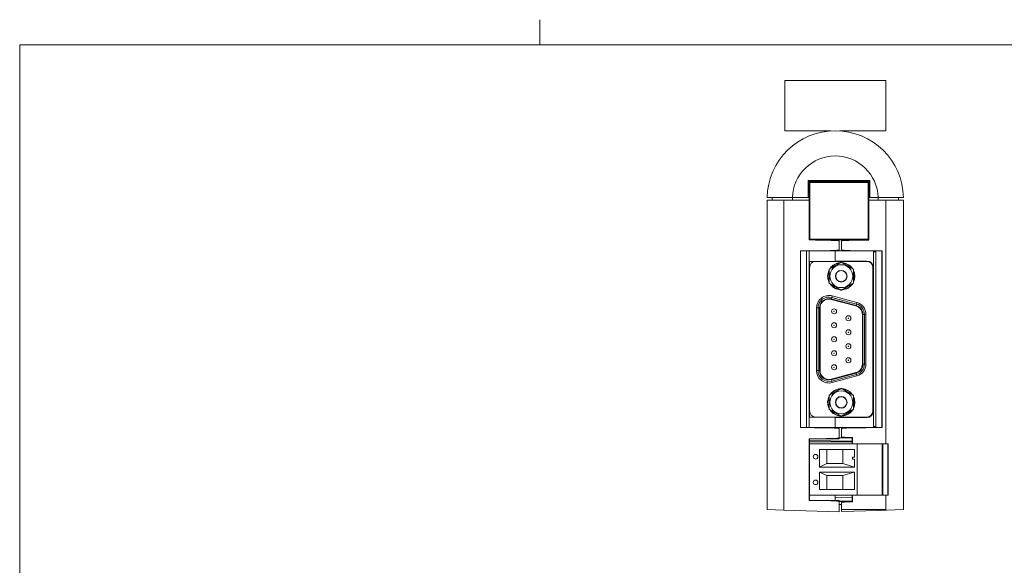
# Model space of a CAD drawing. Header units: millimetres. Extents: x 18 to 412, y 5 to 292.
# Tile 3 of 4: x 20 to 215, y 184 to 292. Entities that reach past the tile are written whole.
import ezdxf

# ---------------------------------------------------------------- set-up
doc = ezdxf.new("R2010")
doc.units = ezdxf.units.MM
doc.linetypes.add('SLD-Solid', pattern=[0])

msp = doc.modelspace()

# ---------------------------------------------------------------- linework, layer by layer
at = {"color": 7, "linetype": 'SLD-Solid', "lineweight": 0}
for p, q in [((123, 287), (123, 292)), ((20, 287), (410, 287)), ((20, 287), (20, 10))]:
    msp.add_line(p, q, dxfattribs=at)
at = {"color": 7, "linetype": 'SLD-Solid', "lineweight": 15}
for p, q in [((171.51, 269.97), (171.51, 279.97)), ((171.51, 279.97), (191.51, 279.97)), ((191.51, 279.97), (191.51, 269.97)), ((180.61, 269.97), (171.51, 269.97)), ((191.51, 269.97), (182.41, 269.97)), ((176.11, 260.14), (176.31, 259.94)), ((176.11, 256.75), (176.11, 260.14)), ((176.11, 260.14), (188.36, 260.14)), ((176.31, 259.94), (176.31, 256.75)), ((188.16, 259.94), (176.31, 259.94)), ((176.41, 259.94), (176.41, 259.81)), ((176.41, 259.81), (176.48, 259.74)), ((176.41, 259.81), (176.41, 255.29)), ((188.06, 259.81), (176.41, 259.81)), ((176.48, 259.74), (176.48, 248.53)), ((187.99, 259.74), (176.48, 259.74)), ((188.06, 259.81), (187.99, 259.74)), ((187.99, 248.53), (187.99, 259.74)), ((188.06, 248.46), (188.06, 259.81)), ((188.36, 260.14), (188.16, 259.94)), ((188.16, 256.75), (188.16, 259.94)), ((188.36, 260.14), (188.36, 256.75)), ((168.01, 256.22), (168.01, 194.97)), ((168.01, 256.22), (171.35, 256.22)), ((169.01, 256.22), (169.01, 256.75)), ((171.35, 194.86), (171.35, 256.22)), ((176.31, 256.22), (171.35, 256.22)), ((173.02, 256.75), (173.01, 256.75)), ((176.11, 256.75), (173.02, 256.75)), ((176.31, 256.75), (176.11, 256.75)), ((176.31, 256.22), (176.31, 256.75)), ((176.31, 248.36), (176.31, 256.22)), ((176.31, 256.22), (176.31, 248.36)), ((176.31, 256.22), (176.31, 256.22)), ((188.16, 255.5), (188.06, 255.5)), ((188.06, 255.47), (188.16, 255.47)), ((188.36, 256.75), (188.16, 256.75)), ((188.16, 256.22), (188.16, 256.75)), ((188.16, 248.36), (188.16, 256.22)), ((188.16, 256.22), (188.17, 256.22)), ((188.17, 248.36), (188.17, 256.22)), ((191.51, 256.22), (188.17, 256.22)), ((190.01, 256.75), (188.36, 256.75)), ((190.01, 256.75), (190.01, 256.75)), ((191.51, 207.95), (191.51, 256.22)), ((191.51, 256.22), (195.01, 256.22)), ((194.01, 256.22), (194.01, 256.75)), ((195.01, 256.22), (195.01, 194.97)), ((176.41, 255.4), (176.31, 255.4)), ((176.41, 255.29), (176.31, 255.29)), ((176.41, 252.99), (176.41, 255.29)), ((176.31, 252.99), (176.41, 252.99)), ((176.41, 252.99), (176.41, 248.46)), ((176.41, 249.9), (176.31, 249.9)), ((176.31, 248.36), (176.31, 248.36)), ((176.31, 248.36), (182.26, 248.36)), ((176.41, 248.46), (176.48, 248.53)), ((176.41, 248.46), (176.41, 248.36)), ((176.41, 248.46), (188.06, 248.46)), ((176.48, 248.53), (187.99, 248.53)), ((182.26, 248.36), (182.76, 248.36)), ((182.26, 248.36), (182.26, 248.16)), ((182.26, 248.16), (182.26, 246.38)), ((182.76, 248.36), (188.16, 248.36)), ((182.76, 248.16), (182.76, 248.36)), ((182.76, 246.38), (182.76, 248.16)), ((187.01, 248.35), (187.01, 248.46)), ((188.06, 248.46), (187.99, 248.53)), ((188.16, 249.27), (188.06, 249.27)), ((188.16, 248.98), (188.06, 248.98)), ((188.16, 248.36), (188.17, 248.36)), ((174.63, 246.18), (174.61, 246.18)), ((174.61, 246.18), (174.61, 211.18)), ((176.11, 246.18), (174.63, 246.18)), ((175.81, 211.18), (175.81, 246.18)), ((176.11, 246.19), (176.11, 246.18)), ((182.26, 246.18), (176.11, 246.18)), ((176.31, 246.18), (176.31, 211.18)), ((181.51, 246.18), (181.51, 246.18)), ((182.76, 246.18), (181.51, 246.18)), ((181.51, 244.18), (181.51, 246.18)), ((181.51, 246.18), (181.51, 244.09)), ((182.26, 246.38), (182.26, 246.18)), ((182.76, 246.18), (182.76, 246.38)), ((188.86, 246.18), (182.76, 246.18)), ((188.86, 246.19), (188.86, 246.18)), ((190.4, 246.18), (188.86, 246.18)), ((189.56, 245.98), (189.06, 245.98)), ((189.06, 211.38), (189.06, 245.98)), ((189.56, 245.98), (189.56, 211.38)), ((190.4, 246.18), (190.78, 246.18)), ((190.76, 211.18), (190.76, 246.18)), ((190.78, 211.18), (190.78, 246.18)), ((177.56, 244.08), (176.41, 244.08)), ((176.41, 242.93), (176.41, 244.08)), ((176.41, 243.81), (176.41, 243.78)), ((176.41, 243.78), (176.41, 242.89)), ((187.76, 244.09), (177.61, 244.09)), ((187.75, 244.18), (181.51, 244.18)), ((187.01, 244.08), (187.01, 244.18)), ((188.32, 243.95), (188.5, 243.95)), ((176.41, 214.48), (176.41, 242.89)), ((188.84, 243.42), (188.94, 243.42)), ((188.96, 214.48), (188.96, 242.89)), ((180.69, 236.59), (185.59, 235.28)), ((180.8, 236.98), (180.72, 236.69)), ((185.62, 235.37), (180.72, 236.69)), ((180.8, 236.98), (180.87, 237.27)), ((180.8, 236.98), (185.7, 235.66)), ((180.87, 237.27), (185.77, 235.95)), ((185.7, 235.66), (185.77, 235.95)), ((177.79, 222.47), (177.79, 234.9)), ((177.79, 234.9), (178.09, 234.9)), ((178.09, 222.47), (178.09, 234.9)), ((178.39, 234.9), (178.09, 234.9)), ((178.39, 234.9), (178.39, 222.47)), ((178.49, 222.47), (178.49, 234.9)), ((185.7, 235.66), (185.62, 235.37)), ((186.89, 233.59), (186.89, 223.78)), ((186.99, 223.78), (186.99, 233.59)), ((187.29, 233.59), (186.99, 233.59)), ((187.29, 233.59), (187.29, 223.78)), ((187.29, 233.59), (187.59, 233.59)), ((187.59, 233.59), (187.59, 223.78)), ((177.79, 222.47), (178.09, 222.47)), ((178.39, 222.47), (178.09, 222.47)), ((187.29, 223.78), (186.99, 223.78)), ((187.29, 223.78), (187.59, 223.78)), ((185.59, 222.09), (180.69, 220.78)), ((180.72, 220.68), (185.62, 222)), ((180.72, 220.68), (180.8, 220.39)), ((185.7, 221.71), (180.8, 220.39)), ((180.87, 220.1), (180.8, 220.39)), ((185.77, 221.42), (180.87, 220.1)), ((185.62, 222), (185.7, 221.71)), ((185.77, 221.42), (185.7, 221.71)), ((176.41, 214.48), (176.41, 213.58)), ((176.41, 213.28), (176.41, 214.43)), ((176.41, 213.58), (176.41, 213.56)), ((177.56, 213.28), (176.41, 213.28)), ((187.76, 213.28), (177.61, 213.28)), ((181.51, 213.28), (181.51, 211.18)), ((181.51, 213.18), (187.75, 213.18)), ((181.51, 211.18), (181.51, 213.18)), ((188.22, 213.27), (183.37, 213.18)), ((174.61, 211.18), (174.63, 211.18)), ((174.63, 211.18), (176.11, 211.18)), ((176.11, 211.18), (176.11, 211.18)), ((176.11, 211.18), (182.26, 211.18)), ((182.26, 211.18), (182.76, 211.18)), ((182.26, 211.18), (182.26, 210.98)), ((182.26, 210.98), (182.26, 209.15)), ((182.76, 211.18), (188.86, 211.18)), ((182.76, 210.98), (182.76, 211.18)), ((182.76, 209.35), (182.76, 210.98)), ((188.86, 211.18), (188.86, 211.18)), ((188.86, 211.18), (190.4, 211.18)), ((189.56, 211.38), (189.06, 211.38)), ((190.78, 211.18), (190.4, 211.18)), ((176.31, 196.77), (176.31, 208.96)), ((176.31, 208.95), (176.31, 208.96)), ((182.26, 208.95), (176.31, 208.95)), ((176.31, 208.95), (176.31, 196.77)), ((176.41, 208.95), (176.41, 207.95)), ((176.41, 208.66), (184.86, 208.52)), ((182.26, 209.15), (182.76, 209.15)), ((182.26, 209.15), (182.26, 208.95)), ((182.76, 209.15), (182.76, 209.35)), ((184.86, 209.15), (182.76, 209.15)), ((184.86, 209.15), (184.92, 209.21)), ((184.86, 207.95), (184.86, 209.15)), ((184.92, 207.95), (184.92, 209.21)), ((176.41, 207.2), (176.31, 207.2)), ((185.81, 207.95), (176.41, 207.95)), ((176.41, 207.95), (176.41, 197.79)), ((185.31, 206.85), (178.41, 206.85)), ((178.41, 206.85), (178.41, 203.37)), ((179.81, 206.85), (179.81, 204.07)), ((183.01, 204.07), (183.01, 206.85)), ((185.31, 205.35), (185.31, 206.85)), ((185.81, 197.79), (185.81, 207.95)), ((190.81, 207.95), (185.81, 207.95)), ((190.81, 197.79), (190.81, 207.95)), ((190.91, 207.95), (190.81, 207.95)), ((190.91, 197.79), (190.91, 207.95)), ((191.91, 207.95), (190.91, 207.95)), ((191.91, 197.79), (191.91, 207.95)), ((192.01, 207.95), (191.91, 207.95)), ((192.01, 197.79), (192.01, 207.95)), ((184.91, 205.35), (184.91, 204.95)), ((185.31, 205.35), (184.91, 205.35)), ((184.91, 204.95), (185.31, 204.95)), ((185.31, 203.37), (185.31, 204.95)), ((179.81, 204.07), (178.41, 203.37)), ((178.41, 203.37), (185.31, 203.37)), ((179.81, 204.07), (183.01, 204.07)), ((183.01, 204.07), (185.31, 203.37)), ((178.41, 202.37), (185.31, 202.37)), ((178.41, 198.89), (178.41, 202.37)), ((179.81, 201.67), (178.41, 202.37)), ((179.81, 198.89), (179.81, 201.67)), ((179.81, 201.67), (183.01, 201.67)), ((183.01, 201.67), (185.31, 202.37)), ((183.01, 201.67), (183.01, 198.89)), ((185.31, 202.37), (185.31, 198.89)), ((185.31, 198.89), (178.41, 198.89)), ((185.81, 197.79), (176.41, 197.79)), ((176.41, 197.79), (176.41, 196.9)), ((181.51, 197.79), (181.51, 197.25)), ((181.51, 197.25), (184.86, 197.37)), ((181.51, 197.25), (181.51, 196.77)), ((184.86, 196.57), (184.86, 197.79)), ((184.92, 196.51), (184.92, 197.79)), ((190.81, 197.79), (185.81, 197.79)), ((190.91, 197.79), (190.81, 197.79)), ((191.91, 197.79), (190.91, 197.79)), ((191.51, 194.97), (191.51, 197.79)), ((192.01, 197.79), (191.91, 197.79)), ((176.41, 196.9), (176.31, 196.9)), ((176.31, 196.77), (176.31, 196.77)), ((176.31, 196.77), (182.26, 196.77)), ((182.26, 196.77), (182.26, 196.57)), ((182.26, 196.58), (184.86, 196.63)), ((182.76, 196.57), (182.26, 196.57)), ((182.26, 196.57), (182.26, 194.52)), ((182.76, 195.97), (182.26, 195.97)), ((182.76, 196.57), (184.86, 196.57)), ((182.76, 196.37), (182.76, 196.57)), ((182.76, 196.37), (182.76, 194.97)), ((184.86, 196.57), (184.92, 196.51)), ((168.01, 194.97), (171.35, 194.86)), ((171.35, 194.86), (182.26, 194.52)), ((182.76, 194.54), (182.76, 194.97)), ((182.76, 194.97), (190.01, 194.97)), ((182.76, 194.54), (190.01, 194.79)), ((190.01, 194.97), (190.01, 194.79)), ((191.51, 194.97), (190.01, 194.97)), ((190.01, 194.79), (195.01, 194.97))]:
    msp.add_line(p, q, dxfattribs=at)
at = {"color": 8, "linetype": 'SLD-Solid', "lineweight": 15}
for p, q in [((173.01, 256.22), (173.01, 256.75)), ((190.01, 256.22), (190.01, 256.75)), ((184.86, 208.35), (176.41, 208.35))]:
    msp.add_line(p, q, dxfattribs=at)
at = {"color": 8, "linetype": 'SLD-Solid', "lineweight": 15, "flags": 128}
for points in [[(185.34, 241.18), (185.26, 241.84), (185.1, 242.28)], [(185.13, 240.15), (185.26, 240.52), (185.34, 241.18)], [(185.34, 216.19), (185.26, 216.85), (185.1, 217.29)], [(185.13, 215.16), (185.26, 215.53), (185.34, 216.19)]]:
    msp.add_lwpolyline(points, dxfattribs=at)
at = {"color": 7, "linetype": 'SLD-Solid', "lineweight": 15, "flags": 128}
for points in [[(185.14, 242.32), (185.3, 241.85), (185.39, 241.18)], [(185.39, 241.18), (185.3, 240.51), (185.11, 239.99)], [(185.14, 217.33), (185.3, 216.86), (185.39, 216.19)], [(185.39, 216.19), (185.3, 215.52), (185.11, 215)]]:
    msp.add_lwpolyline(points, dxfattribs=at)
at = {"color": 7, "linetype": 'SLD-Solid', "lineweight": 15}
for centre, radius in [((182.69, 241.18), 2.27), ((182.69, 241.18), 1.15), ((182.69, 241.18), 1.1), ((181.27, 234.22), 0.5), ((181.27, 234.22), 0.05), ((184.11, 232.84), 0.5), ((184.11, 232.84), 0.05), ((181.27, 231.45), 0.5), ((181.27, 231.45), 0.05), ((184.11, 230.07), 0.5), ((184.11, 230.07), 0.05), ((181.27, 228.68), 0.5), ((181.27, 228.68), 0.05), ((181.27, 225.91), 0.5), ((184.11, 227.3), 0.5), ((184.11, 227.3), 0.05), ((181.27, 225.91), 0.05), ((184.11, 224.53), 0.5), ((184.11, 224.53), 0.05), ((181.27, 223.14), 0.5), ((181.27, 223.14), 0.05), ((182.69, 216.19), 2.27), ((182.69, 216.19), 1.15), ((182.69, 216.19), 1.1), ((177.61, 205.41), 0.45), ((177.61, 200.33), 0.45)]:
    msp.add_circle(centre, radius, dxfattribs=at)
for centre, radius, start, end in [((181.51, 256.5), 13.5, 1.0611, 178.9389), ((181.51, 256.5), 8.5, 1.6854, 178.3146), ((188.86, 245.98), 0.2, 0, 90), ((188.86, 245.98), 0.7, 0, 16.6015), ((177.61, 242.89), 1.2, 90, 180), ((182.69, 241.18), 2.7, 95.1152, 145.0519), ((182.69, 241.18), 2.7, 34.1209, 86.5847), ((187.75, 242.87), 1.31, 0.4597, 90), ((187.76, 242.89), 1.2, 0, 90), ((182.69, 241.18), 2.7, 152.9049, 205.4902), ((182.69, 241.18), 2.7, 214.7494, 266.6945), ((182.69, 241.18), 2.7, 274.6827, 324.9188), ((180.24, 234.9), 2.45, 75, 180), ((180.24, 234.9), 2.15, 75, 180), ((180.24, 234.9), 1.85, 75, 180), ((180.24, 234.9), 1.75, 75, 180), ((185.14, 233.59), 2.45, 0, 75), ((185.14, 233.59), 1.75, 0, 75), ((185.14, 233.59), 1.85, 0, 75), ((185.14, 233.59), 2.15, 0, 75), ((180.24, 222.47), 2.45, 180, 285), ((180.24, 222.47), 2.15, 180, 285), ((180.24, 222.47), 1.85, 180, 285), ((180.24, 222.47), 1.75, 180, 285), ((185.14, 223.78), 1.75, 285, 0), ((185.14, 223.78), 1.85, 285, 0), ((185.14, 223.78), 2.15, 285, 0), ((185.14, 223.78), 2.45, 285, 0), ((182.69, 216.19), 2.7, 95.1152, 145.0519), ((182.69, 216.19), 2.7, 34.1209, 86.5847), ((182.69, 216.19), 2.7, 152.9049, 205.4902), ((177.61, 214.48), 1.2, 180, 270), ((182.69, 216.19), 2.7, 214.7494, 266.6945), ((182.69, 216.19), 2.7, 274.6827, 324.9188), ((187.75, 214.49), 1.31, 270, 359.5403), ((187.76, 214.48), 1.2, 270, 0), ((188.86, 211.38), 0.2, 270, 0), ((188.86, 211.38), 0.7, 343.3985, 0)]:
    msp.add_arc(centre, radius, start, end, dxfattribs=at)
at = {"color": 8, "linetype": 'SLD-Solid', "lineweight": 15}
for centre, start, end in [((182.69, 241.18), 96.673, 143.2688), ((182.69, 241.18), 37.323, 82.5352), ((182.69, 241.18), 156.4001, 204.0502), ((182.69, 241.18), 217.5404, 262.5273), ((182.69, 241.18), 275.0722, 324.0968), ((182.69, 216.19), 96.673, 143.2688), ((182.69, 216.19), 37.323, 82.5352), ((182.69, 216.19), 156.4001, 204.0502), ((182.69, 216.19), 217.5404, 262.5273), ((182.69, 216.19), 275.0722, 324.0968)]:
    msp.add_arc(centre, 2.65, start, end, dxfattribs=at)
at = {"color": 7, "linetype": 'SLD-Solid', "lineweight": 15}
for centre, start_param, end_param in [((174.63, 248.16), 0, 1.348648), ((190.4, 248.16), 1.866947, 3.141593), ((174.63, 246.38), 4.712389, 4.908425), ((174.63, 246.38), 4.908425, 6.283185), ((190.4, 246.38), 3.141593, 4.509808), ((190.4, 246.38), 4.509808, 4.712389), ((174.63, 210.98), 1.37476, 1.570796), ((174.63, 210.98), 0, 1.37476), ((190.4, 210.98), 1.773378, 3.141593), ((190.4, 210.98), 1.570796, 1.773378), ((174.63, 209.15), 4.934537, 6.283185), ((190.4, 209.35), 3.141593, 3.912739), ((174.63, 196.57), 0, 1.348648), ((190.4, 196.37), 2.370447, 3.141593)]:
    msp.add_ellipse(centre, major_axis=(7.64, 0), ratio=0.026186, start_param=start_param, end_param=end_param, dxfattribs=at)
for points, knots in [([(173.5, 267.36), (173.49, 267.35), (173.46, 267.34), (173.46, 267.33), (173.45, 267.33)], [0, 0, 0, 0, 0.402479, 1, 1, 1, 1]), ([(176.15, 268.89), (176.14, 268.89), (176.13, 268.88), (176.13, 268.88), (176.13, 268.88), (176.13, 268.88)], [0, 0, 0, 0, 0.182064, 0.906176, 1, 1, 1, 1]), ([(189.58, 267.33), (189.58, 267.33), (189.57, 267.33), (189.56, 267.34), (189.55, 267.35)], [0, 0, 0, 0, 0.415687, 1, 1, 1, 1]), ([(168.02, 256.75), (168.02, 256.75), (168.05, 256.75), (168.18, 256.75), (168.27, 256.75), (168.52, 256.75), (168.68, 256.75), (169.04, 256.75), (169.25, 256.75), (169.71, 256.75), (169.96, 256.75), (170.37, 256.75), (170.51, 256.75), (170.8, 256.75), (170.95, 256.75), (171.4, 256.75), (171.72, 256.75), (172.36, 256.75), (172.69, 256.75), (173.01, 256.75)], [0, 0, 0, 0, 0.125, 0.125, 0.25, 0.25, 0.375, 0.375, 0.5, 0.5, 0.625, 0.625, 0.6875, 0.6875, 0.75, 0.75, 0.875, 0.875, 1, 1, 1, 1]), ([(190.01, 256.75), (190.34, 256.75), (190.67, 256.75), (191.31, 256.75), (191.62, 256.75), (192.22, 256.75), (192.52, 256.75), (193.06, 256.75), (193.32, 256.75), (193.78, 256.75), (193.99, 256.75), (194.35, 256.75), (194.51, 256.75), (194.76, 256.75), (194.85, 256.75), (194.98, 256.75), (195.01, 256.75), (195.01, 256.75)], [0, 0, 0, 0, 0.125, 0.125, 0.25, 0.25, 0.375, 0.375, 0.5, 0.5, 0.625, 0.625, 0.75, 0.75, 0.875, 0.875, 1, 1, 1, 1]), ([(180.29, 242.56), (180.29, 242.56), (180.31, 242.58), (180.39, 242.62), (180.43, 242.65), (180.58, 242.74), (180.7, 242.8), (180.92, 242.93), (181.03, 243), (181.26, 243.13), (181.38, 243.19), (181.6, 243.32), (181.72, 243.39), (181.95, 243.52), (182.06, 243.59), (182.28, 243.72), (182.4, 243.78), (182.55, 243.87), (182.59, 243.89), (182.66, 243.94), (182.69, 243.95), (182.69, 243.95)], [0, 0, 0, 0, 0.0625, 0.0625, 0.125, 0.125, 0.25, 0.25, 0.375, 0.375, 0.5, 0.5, 0.625, 0.625, 0.75, 0.75, 0.875, 0.875, 0.9375, 0.9375, 1, 1, 1, 1]), ([(182.69, 243.95), (182.69, 243.95), (182.71, 243.94), (182.79, 243.89), (182.83, 243.87), (182.98, 243.78), (183.1, 243.71), (183.32, 243.59), (183.43, 243.52), (183.66, 243.39), (183.78, 243.32), (184, 243.19), (184.12, 243.13), (184.35, 242.99), (184.46, 242.93), (184.68, 242.8), (184.8, 242.73), (184.95, 242.65), (184.99, 242.62), (185.06, 242.58), (185.09, 242.56), (185.09, 242.56)], [0, 0, 0, 0, 0.0625, 0.0625, 0.125, 0.125, 0.25, 0.25, 0.375, 0.375, 0.5, 0.5, 0.625, 0.625, 0.75, 0.75, 0.875, 0.875, 0.9375, 0.9375, 1, 1, 1, 1]), ([(180.29, 239.79), (180.29, 239.79), (180.29, 239.82), (180.29, 239.91), (180.29, 239.96), (180.29, 240.14), (180.29, 240.26), (180.29, 240.52), (180.29, 240.66), (180.29, 240.92), (180.29, 241.05), (180.29, 241.31), (180.29, 241.44), (180.29, 241.71), (180.29, 241.84), (180.29, 242.09), (180.29, 242.22), (180.29, 242.4), (180.29, 242.45), (180.29, 242.54), (180.29, 242.56), (180.29, 242.56)], [0, 0, 0, 0, 0.0625, 0.0625, 0.125, 0.125, 0.25, 0.25, 0.375, 0.375, 0.5, 0.5, 0.625, 0.625, 0.75, 0.75, 0.875, 0.875, 0.9375, 0.9375, 1, 1, 1, 1]), ([(185.09, 242.56), (185.09, 242.56), (185.09, 242.54), (185.09, 242.45), (185.09, 242.4), (185.09, 242.22), (185.09, 242.09), (185.09, 241.83), (185.09, 241.7), (185.09, 241.44), (185.09, 241.31), (185.09, 241.04), (185.09, 240.91), (185.09, 240.65), (185.09, 240.52), (185.09, 240.27), (185.09, 240.14), (185.09, 239.96), (185.09, 239.91), (185.09, 239.82), (185.09, 239.79), (185.09, 239.79)], [0, 0, 0, 0, 0.0625, 0.0625, 0.125, 0.125, 0.25, 0.25, 0.375, 0.375, 0.5, 0.5, 0.625, 0.625, 0.75, 0.75, 0.875, 0.875, 0.9375, 0.9375, 1, 1, 1, 1]), ([(182.69, 238.41), (182.69, 238.41), (182.66, 238.42), (182.59, 238.46), (182.54, 238.49), (182.39, 238.58), (182.28, 238.64), (182.06, 238.77), (181.94, 238.84), (181.72, 238.97), (181.6, 239.04), (181.37, 239.17), (181.26, 239.23), (181.03, 239.36), (180.92, 239.43), (180.69, 239.56), (180.58, 239.62), (180.43, 239.71), (180.39, 239.74), (180.31, 239.78), (180.29, 239.79), (180.29, 239.79)], [0, 0, 0, 0, 0.0625, 0.0625, 0.125, 0.125, 0.25, 0.25, 0.375, 0.375, 0.5, 0.5, 0.625, 0.625, 0.75, 0.75, 0.875, 0.875, 0.9375, 0.9375, 1, 1, 1, 1]), ([(185.09, 239.79), (185.09, 239.79), (185.06, 239.78), (184.99, 239.74), (184.94, 239.71), (184.79, 239.62), (184.68, 239.56), (184.46, 239.43), (184.34, 239.36), (184.12, 239.23), (184, 239.17), (183.77, 239.03), (183.66, 238.97), (183.43, 238.84), (183.32, 238.77), (183.09, 238.64), (182.98, 238.58), (182.83, 238.49), (182.79, 238.46), (182.71, 238.42), (182.69, 238.41), (182.69, 238.41)], [0, 0, 0, 0, 0.0625, 0.0625, 0.125, 0.125, 0.25, 0.25, 0.375, 0.375, 0.5, 0.5, 0.625, 0.625, 0.75, 0.75, 0.875, 0.875, 0.9375, 0.9375, 1, 1, 1, 1]), ([(180.29, 217.57), (180.29, 217.57), (180.31, 217.59), (180.39, 217.63), (180.43, 217.66), (180.58, 217.75), (180.7, 217.81), (180.92, 217.94), (181.03, 218.01), (181.26, 218.14), (181.38, 218.2), (181.6, 218.33), (181.72, 218.4), (181.95, 218.53), (182.06, 218.6), (182.28, 218.73), (182.4, 218.79), (182.55, 218.88), (182.59, 218.9), (182.66, 218.95), (182.69, 218.96), (182.69, 218.96)], [0, 0, 0, 0, 0.0625, 0.0625, 0.125, 0.125, 0.25, 0.25, 0.375, 0.375, 0.5, 0.5, 0.625, 0.625, 0.75, 0.75, 0.875, 0.875, 0.9375, 0.9375, 1, 1, 1, 1]), ([(182.69, 218.96), (182.69, 218.96), (182.71, 218.95), (182.79, 218.9), (182.83, 218.88), (182.98, 218.79), (183.1, 218.72), (183.32, 218.6), (183.43, 218.53), (183.66, 218.4), (183.78, 218.33), (184, 218.2), (184.12, 218.14), (184.35, 218), (184.46, 217.94), (184.68, 217.81), (184.8, 217.74), (184.95, 217.66), (184.99, 217.63), (185.06, 217.59), (185.09, 217.57), (185.09, 217.57)], [0, 0, 0, 0, 0.0625, 0.0625, 0.125, 0.125, 0.25, 0.25, 0.375, 0.375, 0.5, 0.5, 0.625, 0.625, 0.75, 0.75, 0.875, 0.875, 0.9375, 0.9375, 1, 1, 1, 1]), ([(180.29, 214.8), (180.29, 214.8), (180.29, 214.83), (180.29, 214.92), (180.29, 214.97), (180.29, 215.15), (180.29, 215.27), (180.29, 215.53), (180.29, 215.67), (180.29, 215.93), (180.29, 216.06), (180.29, 216.32), (180.29, 216.45), (180.29, 216.72), (180.29, 216.85), (180.29, 217.1), (180.29, 217.23), (180.29, 217.41), (180.29, 217.46), (180.29, 217.55), (180.29, 217.57), (180.29, 217.57)], [0, 0, 0, 0, 0.0625, 0.0625, 0.125, 0.125, 0.25, 0.25, 0.375, 0.375, 0.5, 0.5, 0.625, 0.625, 0.75, 0.75, 0.875, 0.875, 0.9375, 0.9375, 1, 1, 1, 1]), ([(185.09, 217.57), (185.09, 217.57), (185.09, 217.55), (185.09, 217.46), (185.09, 217.41), (185.09, 217.23), (185.09, 217.1), (185.09, 216.84), (185.09, 216.71), (185.09, 216.45), (185.09, 216.32), (185.09, 216.05), (185.09, 215.92), (185.09, 215.66), (185.09, 215.53), (185.09, 215.28), (185.09, 215.15), (185.09, 214.97), (185.09, 214.92), (185.09, 214.83), (185.09, 214.8), (185.09, 214.8)], [0, 0, 0, 0, 0.0625, 0.0625, 0.125, 0.125, 0.25, 0.25, 0.375, 0.375, 0.5, 0.5, 0.625, 0.625, 0.75, 0.75, 0.875, 0.875, 0.9375, 0.9375, 1, 1, 1, 1]), ([(182.69, 213.42), (182.69, 213.42), (182.66, 213.43), (182.59, 213.47), (182.54, 213.5), (182.39, 213.59), (182.28, 213.65), (182.06, 213.78), (181.94, 213.85), (181.72, 213.98), (181.6, 214.05), (181.37, 214.18), (181.26, 214.24), (181.03, 214.37), (180.92, 214.44), (180.69, 214.57), (180.58, 214.63), (180.43, 214.72), (180.39, 214.75), (180.31, 214.79), (180.29, 214.8), (180.29, 214.8)], [0, 0, 0, 0, 0.0625, 0.0625, 0.125, 0.125, 0.25, 0.25, 0.375, 0.375, 0.5, 0.5, 0.625, 0.625, 0.75, 0.75, 0.875, 0.875, 0.9375, 0.9375, 1, 1, 1, 1]), ([(185.09, 214.8), (185.09, 214.8), (185.06, 214.79), (184.99, 214.75), (184.94, 214.72), (184.79, 214.63), (184.68, 214.57), (184.46, 214.44), (184.34, 214.37), (184.12, 214.24), (184, 214.18), (183.77, 214.04), (183.66, 213.98), (183.43, 213.85), (183.32, 213.78), (183.09, 213.65), (182.98, 213.59), (182.83, 213.5), (182.79, 213.47), (182.71, 213.43), (182.69, 213.42), (182.69, 213.42)], [0, 0, 0, 0, 0.0625, 0.0625, 0.125, 0.125, 0.25, 0.25, 0.375, 0.375, 0.5, 0.5, 0.625, 0.625, 0.75, 0.75, 0.875, 0.875, 0.9375, 0.9375, 1, 1, 1, 1])]:
    msp.add_open_spline(points, degree=3, knots=knots, dxfattribs=at)

doc.saveas('drawing.dxf')
